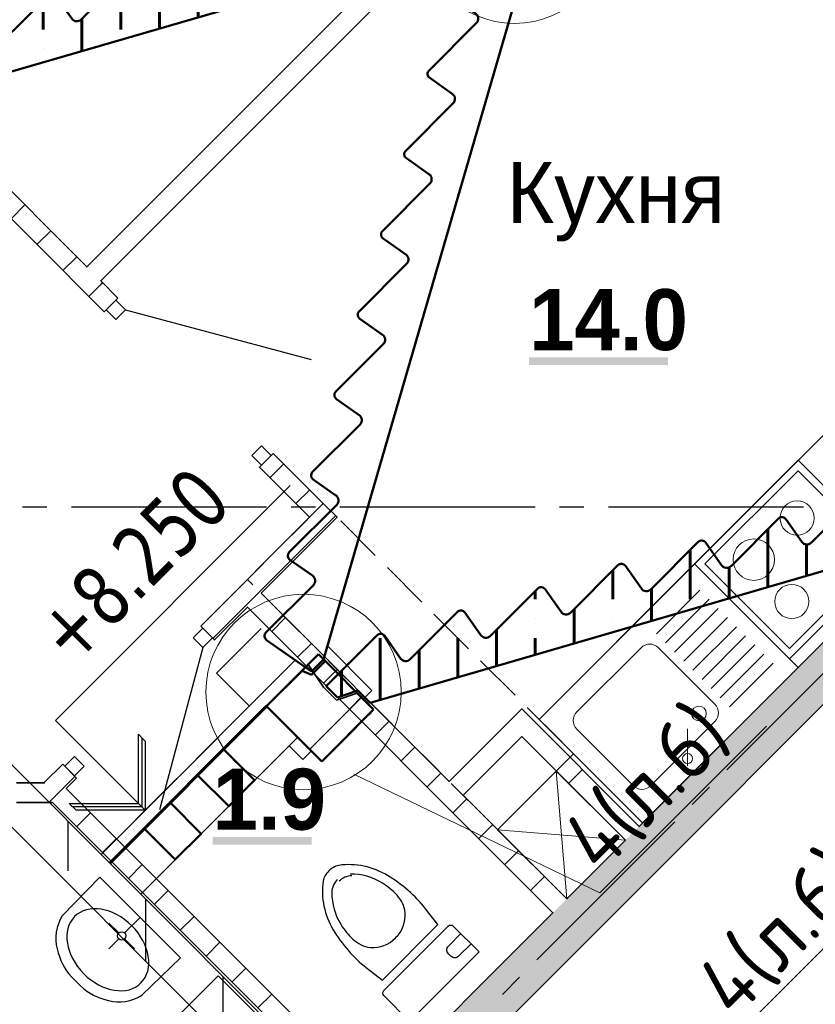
# Model space of a CAD drawing. Header units: millimetres. Extents: x 259029 to 2494469, y -731578 to -57567.
# Tile 171 of 207: x 470651 to 473910, y -596584 to -592552. Entities that reach past the tile are written whole.
import ezdxf
from ezdxf import colors
from ezdxf.entities.mleader import LeaderData, LeaderLine
from ezdxf.math import Vec2, Vec3

# ---------------------------------------------------------------- set-up
doc = ezdxf.new("R2010")
doc.units = ezdxf.units.MM
doc.linetypes.add('______2', pattern=[270, 200, -70])
for name, color, linetype in [('PDF _Геометрия', 7, 'Continuous'), ('PDF _Сплошная заливка', 7, 'Continuous'), ('PDF _Текст', 7, 'Continuous')]:
    doc.layers.add(name, color=color, linetype=linetype)
for name, color, linetype, lineweight in [('RAZMER', 100, 'Continuous', 15), ('Standard', 7, 'Continuous', 25), ('Выноски', 20, 'Continuous', 20), ('ПЛИТА', 152, 'Continuous', 35), ('РАЗРЕЗЫ', 10, 'Continuous', 60), ('Символы 0.20', 1, 'Continuous', 20), ('Стена', 7, 'Continuous', 50), ('Стена_ бетон несущ.', 253, 'Continuous', 70)]:
    doc.layers.add(name, color=color, linetype=linetype, lineweight=lineweight)
doc.styles.add('PDF Century Gothic', font='GOTHIC.TTF')
doc.styles.add('PDF Century Gothic Bold', font='GOTHICB.TTF')
doc.styles.add('TAHOMA', font='tahoma.ttf')
doc.styles.add('ГОСТ', font='GOST_Common.ttf')

# ---------------------------------------------------------------- blocks, each defined once
blk = doc.blocks.new('лм165')
at = {"layer": 'Standard', "color": 1, "linetype": 'Continuous', "lineweight": 50, "transparency": 33554687}
for p, q in [((840013.8, -343687.8), (840254.9, -343820.4)), ((840356.2, -343687.8), (840597.2, -343820.4)), ((840698.6, -343687.8), (840939.6, -343820.4)), ((841041, -343687.8), (841282, -343820.4)), ((841383.3, -343687.8), (841624.4, -343820.4)), ((841725.7, -343687.8), (841966.8, -343820.4)), ((842068.1, -343687.8), (842309.2, -343820.4)), ((842410.5, -343687.8), (842651.5, -343820.4)), ((842752.9, -343687.8), (843011.9, -343830.3)), ((839912.8, -343911.3), (839985.2, -343699.1)), ((840290.8, -343806), (840327.5, -343699.3)), ((840633.1, -343806), (840669.9, -343699.3)), ((840975.5, -343806), (841012.2, -343699.3)), ((841317.9, -343806), (841354.6, -343699.3)), ((841660.3, -343806), (841697, -343699.3)), ((842002.7, -343806), (842039.4, -343699.3)), ((842345, -343806), (842381.8, -343699.3)), ((842687.4, -343806), (842724.1, -343699.3)), ((843011.9, -343830.3), (842980.5, -343887)), ((843011.9, -343830.3), (843011.9, -343830.3)), ((842891.6, -343883.4), (842857.1, -343945.7)), ((842980.5, -343887), (842891.6, -343883.4)), ((839974.1, -343945), (839912.8, -343911.3)), ((839974.1, -343945), (842857.1, -343945.7))]:
    blk.add_line(p, q, dxfattribs=at)
for centre, radius, start, end in [((840004.2, -343705.3), 20, 61.1892, 161.8669), ((840346.6, -343705.3), 20, 61.1892, 162.4991), ((840688.9, -343705.3), 20, 61.1892, 162.4991), ((841031.3, -343705.3), 20, 61.1892, 162.4991), ((841373.7, -343705.3), 20, 61.1892, 162.4991), ((841716.1, -343705.3), 20, 61.1892, 162.4991), ((842058.5, -343705.3), 20, 61.1892, 162.4991), ((842400.8, -343705.3), 20, 61.1892, 162.4991), ((842743.2, -343705.3), 20, 61.1892, 162.4991), ((840266.9, -343798.5), 25, 241.1892, 342.4991), ((840609.3, -343798.5), 25, 241.1892, 342.4991), ((840951.7, -343798.5), 25, 241.1892, 342.4991), ((841294.1, -343798.5), 25, 241.1892, 342.4991), ((841636.4, -343798.5), 25, 241.1892, 342.4991), ((841978.8, -343798.5), 25, 241.1892, 342.4991), ((842321.2, -343798.5), 25, 241.1892, 342.4991), ((842663.6, -343798.5), 25, 241.1892, 342.4991)]:
    blk.add_arc(centre, radius, start, end, dxfattribs=at)
blk = doc.blocks.new('отвестия')
at = {"layer": 'RAZMER', "color": 2, "lineweight": 30}
for points in [[(823687.4, -357614.9), (823687.4, -357424.9), (823946.4, -357424.9)], [(824087.4, -357666.9), (824087.4, -357924.9), (824037.4, -357924.9)], [(823737.4, -357924.9), (823687.4, -357924.9), (823687.4, -357844.9)]]:
    blk.add_lwpolyline(points, dxfattribs=at)
at = {"layer": 'RAZMER', "color": 2, "lineweight": 50}
for points in [[(823028.2, -357664.9), (823178.2, -357664.9), (823178.2, -357844.9), (823028.2, -357844.9), (823028.2, -357664.9)], [(823337.4, -357664.9), (823487.4, -357664.9), (823487.4, -357844.9), (823337.4, -357844.9), (823337.4, -357664.9)]]:
    blk.add_lwpolyline(points, dxfattribs=at)
blk = doc.blocks.new('11111')
at = {"layer": 'RAZMER', "color": 0}
blk.add_line((359876.7, -196583.4), (360176.7, -196583.4), dxfattribs=at)
blk.add_line((359876.7, -196583.4), (360176.7, -196583.4), dxfattribs=at)
at = {"layer": 'Standard', "color": 7, "linetype": 'Continuous', "lineweight": 35}
for p, q in [((360176.7, -196333.4), (359876.7, -196333.4)), ((359876.7, -196333.4), (359876.7, -196533.4)), ((360176.7, -196558.4), (360176.7, -196333.4)), ((359876.7, -196533.4), (359876.7, -196543)), ((360176.7, -196653.4), (360176.7, -196558.4))]:
    blk.add_line(p, q, dxfattribs=at)
at = {"layer": 'Standard', "color": 7, "linetype": 'Continuous', "lineweight": 50}
for p, q in [((359876.7, -196333.4), (360081.7, -196333.4)), ((359876.7, -196653.4), (359876.7, -196333.4)), ((360176.7, -196333.4), (359966.7, -196333.4)), ((360081.7, -196333.4), (360096.7, -196372.9)), ((360176.7, -196653.4), (360176.7, -196333.4)), ((360096.7, -196372.9), (360176.7, -196372.9)), ((359876.7, -196653.4), (360176.7, -196653.4)), ((360176.7, -196653.4), (359876.7, -196653.4)), ((359876.7, -196653.4), (360176.7, -196653.4))]:
    blk.add_line(p, q, dxfattribs=at)
at = {"layer": 'Standard', "color": 7, "linetype": '______2', "lineweight": 35}
for p, q in [((360096.7, -196443.4), (360116.7, -196333.4)), ((360096.7, -196518.4), (360096.7, -196443.4)), ((360176.7, -196558.4), (360096.7, -196518.4)), ((359876.7, -196543), (359876.7, -196653.4)), ((360176.7, -196653.4), (360176.7, -196573))]:
    blk.add_line(p, q, dxfattribs=at)
at = {"layer": 'Standard', "color": 7, "linetype": '______2', "lineweight": 50}
blk.add_line((359876.7, -196653.4), (360176.7, -196653.4), dxfattribs=at)
blk = doc.blocks.new('_None')
blk = doc.blocks.new('ааапп')
h = blk.add_hatch()
h.set_pattern_fill('ANSI35', color=256, scale=50)
h.set_pattern_definition([(45, (58143.9, -285875.4), (-224.5064, 224.5064), []), (45, (58368.4, -285875.4), (-224.5064, 224.5064), [396.875, -79.375, 0, -79.375])])
edge = h.paths.add_edge_path()
edge.add_line((613675.4, -577918.5), (611149, -576529.7))
edge.add_line((611149, -576529.7), (611148.8, -576458.5))
edge.add_line((611148.8, -576458.5), (611069.1, -576418.8))
edge.add_line((611069.1, -576418.8), (611069, -576354))
edge.add_line((611069, -576354), (611364.6, -576354))
edge.add_arc((611364.6, -576374), 20, -11.3099, 90, ccw=False)
edge.add_line((611384.2, -576377.9), (611365, -576489.1))
edge.add_arc((611389.5, -576494), 25, 168.6901, 270)
edge.add_line((611389.5, -576519), (611664.6, -576519))
edge.add_arc((611664.6, -576539), 20, -11.3099, 90, ccw=False)
edge.add_line((611684.2, -576542.9), (611665, -576654.1))
edge.add_arc((611689.5, -576659), 25, 168.6901, 270)
edge.add_line((611689.5, -576684), (611964.6, -576684))
edge.add_arc((611964.6, -576704), 20, -11.3099, 90, ccw=False)
edge.add_line((611984.2, -576707.9), (611965, -576819.1))
edge.add_arc((611989.5, -576824), 25, 168.6901, 270)
edge.add_line((611989.5, -576849), (612264.6, -576849))
edge.add_arc((612264.6, -576869), 20, -11.3099, 90, ccw=False)
edge.add_line((612284.2, -576872.9), (612265, -576984.1))
edge.add_arc((612289.5, -576989), 25, 168.6901, 270)
edge.add_line((612289.5, -577014), (612564.6, -577014))
edge.add_arc((612564.6, -577034), 20, -11.3099, 90, ccw=False)
edge.add_line((612584.2, -577037.9), (612565, -577149.1))
edge.add_arc((612589.5, -577154), 25, 168.6901, 270)
edge.add_line((612589.5, -577179), (612864.6, -577179))
edge.add_arc((612864.6, -577199), 20, -11.3099, 90, ccw=False)
edge.add_line((612884.2, -577202.9), (612865, -577314.1))
edge.add_arc((612889.5, -577319), 25, 168.6901, 270)
edge.add_line((612889.5, -577344), (613164.6, -577344))
edge.add_arc((613164.6, -577364), 20, -11.3099, 90, ccw=False)
edge.add_line((613184.2, -577367.9), (613165, -577479.1))
edge.add_arc((613189.5, -577484), 25, 168.6901, 270)
edge.add_line((613189.5, -577509), (613464.6, -577509))
edge.add_arc((613464.6, -577529), 20, -11.3099, 90, ccw=False)
edge.add_line((613484.2, -577532.9), (613465, -577644.1))
edge.add_arc((613489.5, -577649), 25, 168.6901, 270)
edge.add_line((613489.5, -577674), (613764.6, -577674))
edge.add_arc((613764.6, -577694), 20, -10.6777, 90, ccw=False)
edge.add_line((613784.2, -577697.7), (613745.4, -577918.5))
edge.add_line((613745.4, -577918.5), (613675.4, -577918.5))
h = blk.add_hatch()
h.set_pattern_fill('ANSI35', color=256, scale=50)
h.set_pattern_definition([(45, (58143.9, -289175.4), (-224.5064, 224.5064), []), (45, (58368.4, -289175.4), (-224.5064, 224.5064), [396.875, -79.375, 0, -79.375])])
edge = h.paths.add_edge_path()
edge.add_line((613675.4, -581218.5), (611149, -579829.7))
edge.add_line((611149, -579829.7), (611148.8, -579758.5))
edge.add_line((611148.8, -579758.5), (611069.1, -579718.8))
edge.add_line((611069.1, -579718.8), (611069, -579654))
edge.add_line((611069, -579654), (611364.6, -579654))
edge.add_arc((611364.6, -579674), 20, -11.3099, 90, ccw=False)
edge.add_line((611384.2, -579677.9), (611365, -579789.1))
edge.add_arc((611389.5, -579794), 25, 168.6901, 270)
edge.add_line((611389.5, -579819), (611664.6, -579819))
edge.add_arc((611664.6, -579839), 20, -11.3099, 90, ccw=False)
edge.add_line((611684.2, -579842.9), (611665, -579954.1))
edge.add_arc((611689.5, -579959), 25, 168.6901, 270)
edge.add_line((611689.5, -579984), (611964.6, -579984))
edge.add_arc((611964.6, -580004), 20, -11.3099, 90, ccw=False)
edge.add_line((611984.2, -580007.9), (611965, -580119.1))
edge.add_arc((611989.5, -580124), 25, 168.6901, 270)
edge.add_line((611989.5, -580149), (612264.6, -580149))
edge.add_arc((612264.6, -580169), 20, -11.3099, 90, ccw=False)
edge.add_line((612284.2, -580172.9), (612265, -580284.1))
edge.add_arc((612289.5, -580289), 25, 168.6901, 270)
edge.add_line((612289.5, -580314), (612564.6, -580314))
edge.add_arc((612564.6, -580334), 20, -11.3099, 90, ccw=False)
edge.add_line((612584.2, -580337.9), (612565, -580449.1))
edge.add_arc((612589.5, -580454), 25, 168.6901, 270)
edge.add_line((612589.5, -580479), (612864.6, -580479))
edge.add_arc((612864.6, -580499), 20, -11.3099, 90, ccw=False)
edge.add_line((612884.2, -580502.9), (612865, -580614.1))
edge.add_arc((612889.5, -580619), 25, 168.6901, 270)
edge.add_line((612889.5, -580644), (613164.6, -580644))
edge.add_arc((613164.6, -580664), 20, -11.3099, 90, ccw=False)
edge.add_line((613184.2, -580667.9), (613165, -580779.1))
edge.add_arc((613189.5, -580784), 25, 168.6901, 270)
edge.add_line((613189.5, -580809), (613464.6, -580809))
edge.add_arc((613464.6, -580829), 20, -11.3099, 90, ccw=False)
edge.add_line((613484.2, -580832.9), (613465, -580944.1))
edge.add_arc((613489.5, -580949), 25, 168.6901, 270)
edge.add_line((613489.5, -580974), (613764.6, -580974))
edge.add_arc((613764.6, -580994), 20, -10.6777, 90, ccw=False)
edge.add_line((613784.2, -580997.7), (613745.4, -581218.5))
edge.add_line((613745.4, -581218.5), (613675.4, -581218.5))
at = {"layer": 'Стена_ бетон несущ.', "linetype": 'Continuous', "lineweight": 25}
h = blk.add_hatch(dxfattribs=at)
h.set_pattern_fill('ANSI35', scale=100, style=0)
h.set_pattern_definition([(45, (-212898.2, -221874), (-449.0128, 449.0128), []), (45, (-212449.2, -221874), (-449.0128, 449.0128), [793.75, -158.75, 0, -158.75])])
h.paths.add_polyline_path([(609930, -581239), (609930, -578119), (609750, -578119), (609750, -581239)])
at = {"color": 0}
blk.add_line((610839.1, -579539), (609930, -579539), dxfattribs=at)
at = {"layer": 'Standard', "color": 7, "linetype": 'Continuous', "lineweight": 25}
for p, q in [((609930, -587909), (609930, -575491)), ((609930, -581419), (609930, -577939)), ((609750, -581239), (609750, -578119)), ((610185.8, -579489), (610185.8, -578969)), ((610185.8, -578969), (611545.8, -578969)), ((609985.8, -579289), (609985.8, -579249)), ((609985.8, -579249), (610185.8, -579449)), ((610185.8, -579449), (610385.8, -579249)), ((610385.8, -579249), (610385.8, -579269)), ((610185.8, -579469), (609985.8, -579269)), ((610185.8, -579489), (609985.8, -579289)), ((610385.8, -579269), (610185.8, -579469)), ((610385.8, -579289), (610185.8, -579489)), ((610385.8, -579269), (610385.8, -579289)), ((610131.9, -579489), (610611.9, -579489)), ((610131.9, -579489), (610611.9, -579489))]:
    blk.add_line(p, q, dxfattribs=at)
at = {"layer": 'ПЛИТА', "color": 0}
blk.add_line((611034.1, -579539), (609930, -579539), dxfattribs=at)
at = {"layer": 'ПЛИТА', "color": 0, "lineweight": 30}
blk.add_line((609930, -579719), (610839.1, -579719), dxfattribs=at)
at = {"layer": 'Символы 0.20'}
for centre in [(613816.6, -577997.2), (610986.9, -579605.1)]:
    blk.add_circle(centre, 400, dxfattribs=at)
at = {"layer": 'Стена', "color": 7, "linetype": 'Continuous', "lineweight": 25}
for p in [(611030, -579489), (611055.2, -579489), (611030, -579489), (611055.2, -579489)]:
    blk.add_line(p, (609930, -579489), dxfattribs=at)
at = {"layer": 'RAZMER', "color": 0, "xscale": -1, "rotation": 331.1892061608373}
for p in [(1515427.7, -681347.6), (1515427.7, -684647.6)]:
    blk.add_blockref('лм165', p, dxfattribs=at)
at = {"layer": 'RAZMER', "color": 0, "rotation": 28.81079383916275}
blk.add_blockref('лм165', (-290613.1, -682997.6), dxfattribs=at)
at = {"layer": 'RAZMER', "color": 0}
blk.add_blockref('отвестия', (-212898.2, -221874), dxfattribs=at)
blk.add_blockref('отвестия', (-212898.2, -221874), dxfattribs=at)
at = {"layer": 'RAZMER'}
blk.add_blockref('11111', (250962.4, -383205.6), dxfattribs=at)
at = {"layer": 'Standard', "color": 7, "linetype": 'Continuous', "lineweight": 25, "insert": (610385.8, -578869), "char_height": 250, "width": 1028.162, "attachment_point": 7, "style": 'TAHOMA'}
blk.add_mtext('\\W0.86;+8.250', dxfattribs=at)
at = {"layer": 'Символы 0.20'}
ml = blk.add_multileader_mtext('Standard', dxfattribs=at)
ml.set_content('4(л.6)', color=256, style='ГОСТ')
ml.set_leader_properties(color=256, linetype='ByLayer', lineweight=-1)
ml.set_arrow_properties(name='NONE')
ml.build(insert=Vec2(0, 0))
ml.multileader.update_dxf_attribs({"text_left_attachment_type": 6, "text_right_attachment_type": 6, "dogleg_length": 0.25, "arrow_head_size": 200, "scale": 100})
ctx = ml.context
ctx.base_point, ctx.scale, ctx.char_height, ctx.arrow_head_size, ctx.landing_gap_size, ctx.plane_origin = Vec3(611257.3, -575385.8), 100, 250, 200, 25, Vec3(612471.5, -577538.5)
ctx.left_attachment, ctx.right_attachment = 6, 6
notes = []
notes.append((ctx, [(0, (1, 1, 0), (611232.3, -575385.8), (1, 0), 25, [(0, [(611050.1, -576038.2)], 0, [])])]))
ctx.mtext.insert, ctx.mtext.width, ctx.mtext.defined_height, ctx.mtext.flow_direction = Vec3(611282.3, -575085.8), 1018.139, 759.8, 5
ml = blk.add_multileader_mtext('Standard', dxfattribs=at)
ml.set_content('ПЛ1', color=256, style='ГОСТ')
ml.set_leader_properties(color=256, linetype='ByLayer', lineweight=-1)
ml.set_arrow_properties(name='NONE')
ml.build(insert=Vec2(0, 0))
ml.multileader.update_dxf_attribs({"text_left_attachment_type": 6, "text_right_attachment_type": 6, "dogleg_length": 0.25, "arrow_head_size": 200, "scale": 100})
ctx = ml.context
ctx.base_point, ctx.scale, ctx.char_height, ctx.arrow_head_size, ctx.landing_gap_size, ctx.plane_origin = Vec3(609154.3, -578975.4), 100, 250, 200, 25, Vec3(608651.6, -579715.1)
ctx.left_attachment, ctx.right_attachment = 6, 6
notes.append((ctx, [(1, (1, 1, 0), (609704.3, -578975.4), (-1, 0), 25, [(1, [(610083.9, -579640.6), (610083.9, -579640.6)], 0, [])])]))
ctx.mtext.insert, ctx.mtext.defined_height, ctx.mtext.flow_direction = Vec3(609179.3, -578675.4), 1301.5, 5
ml = blk.add_multileader_mtext('Standard', dxfattribs=at)
ml.set_content('ЛМ', color=256, style='ГОСТ')
ml.set_leader_properties(color=256, linetype='ByLayer', lineweight=-1)
ml.set_arrow_properties(name='NONE')
ml.build(insert=Vec2(0, 0))
ml.multileader.update_dxf_attribs({"text_left_attachment_type": 6, "text_right_attachment_type": 6, "dogleg_length": 0.25, "arrow_head_size": 200, "scale": 100})
ctx = ml.context
ctx.base_point, ctx.scale, ctx.char_height, ctx.arrow_head_size, ctx.landing_gap_size, ctx.plane_origin = Vec3(612707.9, -579531.8), 100, 250, 200, 25, Vec3(611845.3, -579512.5)
ctx.left_attachment, ctx.right_attachment = 6, 6
notes.append((ctx, [(0, (1, 1, 0), (612682.9, -579531.8), (1, 0), 25, [(2, [(612460.1, -578799.4), (612460.1, -578799.4), (611984.2, -580007.9)], 0, [])])]))
ctx.mtext.insert, ctx.mtext.defined_height, ctx.mtext.flow_direction = Vec3(612732.9, -579231.8), 1301.5, 5
ml = blk.add_multileader_mtext('Standard', dxfattribs=at)
ml.set_content('Б2', color=256, style='ГОСТ')
ml.set_leader_properties(color=256, linetype='ByLayer', lineweight=-1)
ml.set_arrow_properties(name='NONE')
ml.build(insert=Vec2(0, 0))
ml.multileader.update_dxf_attribs({"text_left_attachment_type": 6, "text_right_attachment_type": 6, "dogleg_length": 0.25, "arrow_head_size": 200, "scale": 100})
ctx = ml.context
ctx.base_point, ctx.scale, ctx.char_height, ctx.arrow_head_size, ctx.landing_gap_size, ctx.plane_origin = Vec3(611239.1, -580321.3), 100, 250, 200, 25, Vec3(610446.3, -580549.8)
ctx.left_attachment, ctx.right_attachment = 6, 6
notes.append((ctx, [(0, (1, 1, 0), (611214.1, -580321.3), (1, 0), 25, [(1, [(611061.1, -579836.7), (611061.1, -579836.7)], 0, [])])]))
ctx.mtext.insert, ctx.mtext.defined_height, ctx.mtext.flow_direction = Vec3(611264.1, -580021.3), 1301.5, 5
ml = blk.add_multileader_mtext('Standard', dxfattribs=at)
ml.set_content('4(л.6)', color=256, style='ГОСТ')
ml.set_leader_properties(color=256, linetype='ByLayer', lineweight=-1)
ml.set_arrow_properties(name='NONE')
ml.build(insert=Vec2(0, 0))
ml.multileader.update_dxf_attribs({"text_left_attachment_type": 6, "text_right_attachment_type": 6, "dogleg_length": 0.25, "arrow_head_size": 200, "scale": 100})
ctx = ml.context
ctx.base_point, ctx.scale, ctx.char_height, ctx.arrow_head_size, ctx.landing_gap_size, ctx.plane_origin = Vec3(611288.7, -581045.3), 100, 250, 200, 25, Vec3(612502.8, -580716.7)
ctx.left_attachment, ctx.right_attachment = 6, 6
notes.append((ctx, [(0, (1, 1, 0), (611263.7, -581045.3), (1, 0), 25, [(0, [(610895.2, -579988.3)], 0, [])])]))
ctx.mtext.insert, ctx.mtext.flow_direction = Vec3(611313.7, -580745.3), 5
ml = blk.add_multileader_mtext('Standard', dxfattribs=at)
ml.set_content('4(л.6)', color=256, style='ГОСТ')
ml.set_leader_properties(color=256, linetype='ByLayer', lineweight=-1)
ml.set_arrow_properties(name='NONE')
ml.build(insert=Vec2(0, 0))
ml.multileader.update_dxf_attribs({"text_left_attachment_type": 6, "text_right_attachment_type": 6, "dogleg_length": 0.25, "arrow_head_size": 200, "scale": 100})
ctx = ml.context
ctx.base_point, ctx.scale, ctx.char_height, ctx.arrow_head_size, ctx.landing_gap_size, ctx.plane_origin = Vec3(611257.3, -581853.8), 100, 250, 200, 25, Vec3(612471.5, -584006.4)
ctx.left_attachment, ctx.right_attachment = 6, 6
notes.append((ctx, [(0, (1, 1, 0), (611232.3, -581853.8), (1, 0), 25, [(0, [(611050.1, -582506.1)], 0, [])])]))
ctx.mtext.insert, ctx.mtext.width, ctx.mtext.defined_height, ctx.mtext.flow_direction = Vec3(611282.3, -581553.8), 1018.139, 759.8, 5
for ctx, leaders in notes:
    for number, flags, end, landing, length, lines in leaders:
        leader = LeaderData()
        leader.index, (leader.has_last_leader_line, leader.has_dogleg_vector, leader.attachment_direction) = number, flags
        leader.last_leader_point, leader.dogleg_vector, leader.dogleg_length = Vec3(end), Vec3(landing), length
        for number, points, colour, breaks in lines:
            line = LeaderLine()
            line.index, line.vertices, line.color, line.breaks = number, Vec3.list(points), colors.encode_raw_color(colour), breaks
            leader.lines.append(line)
        ctx.leaders.append(leader)

msp = doc.modelspace()

# ---------------------------------------------------------------- linework, layer by layer
at = {"layer": 'PDF _Геометрия', "lineweight": 35}
for points in [[(470431.2, -593182.6), (470487.8, -593126.1), (470926.2, -593564.5), (473343.1, -591147.6), (473815.7, -591147.6), (475065.7, -591147.6)], [(471053.5, -593691.8), (470982.8, -593621), (473376.2, -591227.6), (473815.7, -591227.6), (473815.7, -591347.6), (475172.2, -591347.6)], [(476434.5, -592609.9), (473188.9, -595855.5), (472707.9, -595374.5), (472651.4, -595431.1), (472410.9, -595671.5), (471640.2, -594900.7)], [(471053.5, -593691.8), (470996.9, -593748.3), (470431.2, -593182.6)], [(470615.7, -593367), (470672.2, -593310.4)], [(470721.7, -593473.1), (470778.3, -593416.5)], [(470827.8, -593579.1), (470884.4, -593522.6)], [(471456.5, -597842.4), (475791.1, -593507.9)], [(470933.9, -593685.2), (470985.7, -593633.4), (470990.4, -593628.6)], [(471838.2, -594589.6), (471633.3, -594384.7), (471689.9, -594328.1)], [(471640.2, -594900.7), (471951.3, -594589.6), (471894.8, -594533), (471689.9, -594328.1)], [(471676.3, -594427.7), (471732.9, -594371.1)], [(471782.4, -594533.7), (471839, -594477.2)], [(471838.2, -594589.6), (471392.7, -595035.1)], [(471443, -595085.3), (471945, -594583.2)], [(470841.2, -595699.8), (472092.9, -596951.5), (472835.4, -596209), (471583.6, -594957.3), (471449.3, -595091.7), (471392.7, -595035.1)], [(471683.4, -595057), (471740, -595000.4)], [(471789.5, -595163.1), (471846, -595106.5)], [(471895.5, -595269.1), (471952.1, -595212.6)], [(472001.6, -595375.2), (472058.2, -595318.6)], [(472107.7, -595481.3), (472164.2, -595424.7)], [(472213.7, -595587.3), (472270.3, -595530.8)], [(470827, -595600.8), (470751.7, -595676.1), (470752.3, -595677.5), (470638.2, -595677.5)], [(470827, -595600.8), (470883.6, -595657.3)], [(472899.6, -595679.2), (472956.2, -595622.7)], [(470770.8, -595757.5), (470781.1, -595747.1), (470877.3, -595651)], [(470841.2, -595699.8), (470883.6, -595657.3)], [(472319.8, -595693.4), (472376.4, -595636.8)], [(472425.9, -595799.5), (472482.4, -595742.9)], [(470638.2, -595757.5), (470785.8, -595757.5)], [(470785.8, -595757.5), (472036.3, -597008.1), (470813.1, -598231.4)], [(470884.4, -595856), (470940.9, -595799.5)], [(472531.9, -595905.5), (472588.5, -595849)], [(470990.4, -595962.1), (471047, -595905.5)], [(472638, -596011.6), (472694.6, -595955)], [(471096.5, -596068.2), (471153.1, -596011.6)], [(472744.1, -596117.7), (472800.6, -596061.1)], [(471202.6, -596174.2), (471259.1, -596117.7)], [(471308.6, -596280.3), (471365.2, -596223.7)], [(471414.7, -596386.4), (471471.3, -596329.8)], [(471520.8, -596492.4), (471577.3, -596435.9)], [(471626.8, -596598.5), (471683.4, -596541.9)]]:
    msp.add_lwpolyline(points, dxfattribs=at)
at = {"layer": 'PDF _Геометрия', "lineweight": 13}
for points in [[(472778.8, -595417), (476010.3, -592185.6)], [(473804.1, -595169.6), (474228.4, -594745.3), (473839.5, -594356.4), (473415.2, -594780.6)], [(473804.1, -595169.6), (473415.2, -594780.6)], [(473259.2, -595066.5), (473437.7, -594888)], [(473296.7, -595104), (473475.2, -594925.4)], [(473334.1, -595141.4), (473512.6, -594962.9)], [(473371.5, -595178.8), (473550.1, -595000.3)], [(473409, -595216.3), (473587.5, -595037.8)], [(473446.4, -595253.7), (473624.9, -595075.2)], [(473483.8, -595291.2), (473662.4, -595112.6)], [(473521.3, -595328.6), (473699.8, -595150.1)], [(473558.7, -595366), (473737.2, -595187.5)], [(473387.1, -595607.2), (473387.1, -595455.8)]]:
    msp.add_lwpolyline(points, dxfattribs=at)
for points in [[(471084.6, -593739.8), (471045, -593700.2), (471005.4, -593739.8), (471045, -593779.4)], [(471681.4, -594336.6), (471641.8, -594297), (471602.2, -594336.6), (471641.8, -594376.2)], [(474186, -594745.3), (473839.5, -594398.8), (473457.7, -594780.6), (473804.1, -595127.1)], [(473839.5, -595204.9), (473203.1, -595841.3), (472778.8, -595417), (473415.2, -594780.6)], [(471401.2, -595122.8), (471440.8, -595083.2), (471401.2, -595043.6), (471361.6, -595083.2)], [(470875.1, -595648.9), (470914.7, -595609.3), (470875.1, -595569.7), (470835.5, -595609.3)]]:
    msp.add_lwpolyline(points, close=True, dxfattribs=at)
at = {"layer": 'PDF _Геометрия', "lineweight": 25}
for points in [[(471084.6, -593739.8), (471845.7, -593943.8)], [(471765.4, -594662.4), (471894.8, -594533), (471916.7, -594554.9)], [(470662.7, -594547.5), (470762.7, -594547.5)], [(470862.7, -594547.5), (471662.7, -594547.5)], [(471762.7, -594547.5), (471862.7, -594547.5)], [(471962.7, -594547.5), (472762.7, -594547.5)], [(472862.7, -594547.5), (472962.7, -594547.5)], [(473062.7, -594547.5), (473862.7, -594547.5)], [(471966.2, -594604.4), (472107.7, -594745.9)], [(471605.6, -594866.1), (471583.7, -594844.1), (471715.9, -594711.9)], [(472157.2, -594795.4), (472298.6, -594936.8)], [(471655.1, -594915.6), (471796.5, -595057)], [(472348.1, -594986.3), (472489.5, -595127.7)], [(473547.4, -595624.3), (474113.1, -595058.6)], [(471401.2, -595122.8), (471223.1, -595787.3)], [(471846, -595106.5), (471987.5, -595247.9)], [(472539, -595177.2), (472680.4, -595318.6)], [(472037, -595297.4), (472178.4, -595438.8)], [(472729.9, -595368.1), (472871.3, -595509.5)], [(472227.9, -595488.3), (472369.3, -595629.8)], [(472790.7, -595687.7), (472920.1, -595558.3)], [(472418.8, -595679.2), (472560.2, -595820.7)], [(473406, -595765.7), (473476.7, -595695)], [(472609, -595869.4), (472741.2, -595737.2)], [(472769.6, -596402.1), (473335.3, -595836.4)], [(470825.6, -596220.9), (470979.1, -596062.6), (471309.9, -596393.3)], [(471080.8, -596291.6), (471144.5, -596228)], [(471056.5, -596291.6), (471016.4, -596251.5)], [(471056.5, -596315.9), (471016.4, -596356)], [(471080.9, -596315.9), (471120.9, -596356)], [(471309.9, -596393.3), (471151.5, -596546.9)], [(470262, -597668.9), (471464.1, -596466.8)], [(471464.1, -596466.8), (471994.4, -596997.1), (470792.3, -598199.2), (470262, -597668.9)], [(472628.2, -596543.5), (472698.9, -596472.8)]]:
    msp.add_lwpolyline(points, dxfattribs=at)
at = {"layer": 'PDF _Геометрия', "lineweight": 13}
msp.add_lwpolyline([(473196.6, -595123.6), (472933.5, -595386.7, 0.414208), (472933.5, -595457.4), (473165, -595689, 0.414208), (473235.7, -595689), (473498.9, -595425.9, 0.414208), (473498.9, -595355.2), (473267.3, -595123.6, 0.414208)], format="xyb", close=True, dxfattribs=at)
at = {"layer": 'PDF _Геометрия', "lineweight": 35}
msp.add_lwpolyline([(472891.9, -596152.5), (472467.5, -595728), (472707.9, -595487.6), (473132.3, -595912.1)], close=True, dxfattribs=at)
at = {"layer": 'PDF _Геометрия', "lineweight": 18}
msp.add_lwpolyline([(472609, -595869.4), (472891.8, -596152.3), (473132.2, -595911.8), (472849.4, -595629)], close=True, dxfattribs=at)
for points in [[(472891.8, -596152.3), (472849.4, -595629)], [(473132.2, -595911.8), (472609, -595869.4)]]:
    msp.add_lwpolyline(points, dxfattribs=at)
at = {"layer": 'PDF _Геометрия', "lineweight": 25}
for points in [[(472136.8, -596485.3), (472364.4, -596257.6), (472314, -596192.7, 0.088974), (472157.5, -596056, 0.170893), (471958.2, -596014.8, 0.138761), (471916.9, -596037.8, 0.138768), (471893.9, -596079.1, 0.170891), (471935.1, -596278.4, 0.088975), (472071.8, -596434.9)], [(472142.5, -596527.6), (472406.7, -596263.4, -0.414225), (472427.4, -596263.4), (472533.2, -596369.3), (472248.4, -596654.1), (472142.5, -596548.3, -0.414225)]]:
    msp.add_lwpolyline(points, format="xyb", close=True, dxfattribs=at)
for points in [[(472191.1, -596310.9, 0.228913), (472230.1, -596208.7, 0.158591), (472196.7, -596137.1, 0.068002), (472136.9, -596088.3, 0.147831), (472004.6, -596050.7)], [(471952, -596072.9, 0.195331), (471929.8, -596125.5, 0.147466), (471967.4, -596257.8, 0.067999), (472016.4, -596317.5, 0.15859), (472087.8, -596351, 0.228913), (472190, -596312)], [(472499.9, -596335.9), (472448.9, -596387, -0.414224), (472417.8, -596387), (472407.5, -596376.6, -0.414224), (472407.5, -596345.5), (472458.5, -596294.5)], [(470804.7, -596357.1, 0.139091), (470863.6, -596471.8), (470900.6, -596508.8, 0.13909), (471015.4, -596567.7)]]:
    msp.add_lwpolyline(points, format="xyb", dxfattribs=at)
at = {"layer": 'PDF _Геометрия', "lineweight": 13}
for centre, radius in [((473835.8, -594593), 70.1), ((473658.3, -594763.1), 84.8), ((473814.1, -594934.6), 70.1), ((473433.8, -595393.1), 30.1), ((473387.1, -595577.8), 20.7)]:
    msp.add_circle(centre, radius, dxfattribs=at)
at = {"layer": 'PDF _Геометрия', "lineweight": 25}
msp.add_circle((471068.7, -596303.8), 17.2, dxfattribs=at)
msp.add_arc((472012.7, -596133.6), 75.8, 90.7906, 135.0006, dxfattribs=at)
for points in [[(471110.2, -596262.2), (471035.2, -596187.2), (470930.3, -596170.3), (470876, -596224.6)], [(470825.6, -596220.9), (470799, -596263.1), (470791.4, -596313), (470804.7, -596357.1)], [(470876, -596224.6), (470821.7, -596278.9), (470838.6, -596383.8), (470913.6, -596458.8)], [(471147.8, -596496.4), (471202.1, -596442.1), (471185.3, -596337.3), (471110.2, -596262.2)], [(470913.6, -596458.8), (470988.7, -596533.9), (471093.5, -596550.7), (471147.8, -596496.4)], [(471015.4, -596567.7), (471059.5, -596581.1), (471109.3, -596573.4), (471151.5, -596546.9)]]:
    msp.add_open_spline(points, degree=3, dxfattribs=at)
at = {"layer": 'PDF _Сплошная заливка', "color": 7, "lineweight": 35, "true_color": 0xf1f1f1, "transparency": 33554559}
for points in [[(477862.9, -591181.5), (470678.7, -598365.7), (477990.2, -591308.7), (470806, -598492.9)], [(480854, -594172.6), (473669.8, -601356.8), (480981.3, -594299.8), (473797.1, -601484)]]:
    msp.add_solid(points, dxfattribs=at)
at = {"layer": 'PDF _Сплошная заливка', "lineweight": 25, "transparency": 33554559}
for points in [[(472737.9, -593966.4), (473306.4, -593966.4), (472737.9, -593935), (473306.4, -593935)], [(471441.3, -595929.8), (471847.4, -595929.8), (471441.3, -595898.4), (471847.4, -595898.4)]]:
    msp.add_solid(points, dxfattribs=at)

# ---------------------------------------------------------------- texts
at = {"layer": 'PDF _Текст', "char_height": 250, "attachment_point": 7}
for s, insert, style in [('Кухня', (472645.9, -593460.4), 'PDF Century Gothic'), ('14.0', (472737.9, -593909.1), 'PDF Century Gothic Bold'), ('1.9', (471441.3, -595872.5), 'PDF Century Gothic Bold')]:
    msp.add_mtext(s, dxfattribs=dict(at, insert=insert, style=style))

# ---------------------------------------------------------------- next in the draw order: block references
at = {"layer": 'РАЗРЕЗЫ', "color": 2, "lineweight": -2, "rotation": 45.00000000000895}
msp.add_blockref('ааапп', (-370061.8, -617495.3), dxfattribs=at)

# ---------------------------------------------------------------- next in the draw order: texts
at = {"layer": 'Выноски'}
note = msp.add_mtext_static_columns([''] * 2, width=19641.405, gutter_width=8167.2, height=0, dxfattribs=dict(at, insert=(385740.7, -548768.3), char_height=250, attachment_point=1, style='ГОСТ'))
for column, words in zip([note] + note.columns.linked_columns, ['\\pi10527.89954; \\P\\pi570.45,l346.2,t2000;1.^IОбщие указания см. лист 1. {\\H1.46663x; }\\P2.^IМонтажные узлы 1;2;3;4;6;7;8 см. лист{\\C0; 7.\\H1.45562x; \\H0.68699x;\\P}3.^IСварку производить согласно СП70.1330.2011 электродами Э42 ГОСТ 9467-75*.{\\H1.45929x; }\\P4.^IВсе металлические конструкции окрасить эмалью ПФ-1189 по ГОСТ 6465-79 в два слоя. Эмаль наносить на {\\H1.45807x; }\\P\\pi0,t346.2;грунтовку ГФ-021 по ГОСТ 25129-82 (первый слой - на заводе-изготовителе, второй слой - на монтаже).{\\H1.65848x; }\\P\\pi570.45,t2000;5.^IОгнезащиту металлических косоуров см.л. 9.{\\H1.19167x; }\\P6.^IДлину швов принимать по длине сопряжения свариваемых элементов. все катеты сварных швов принимать {\\H1.54728x; }\\P\\pi0,t346.2;высотой 6 мм, кроме оговоренных.{\\H1.42874x; }\\P\\pi570.45,t2000;7.^IМонтаж стальных конструкций производить в соответствии с указаниями СП 70.1333.0.2012"Несущие и {\\H1.46825x; }\\P\\pi0,t346.2;ограждающие конструкции".{\\H1.45508x; }\\P\\pi570.45,t2000;8.^IЖелезобетонные изделия монтировать на цем-песчаном растворе М100 толщ. 10мм.{\\H1.46099x; }\\P{\\C0;9.^IНа разрезах 1-1;2-2 отметки чистого пола.\\H1.45599x; \\H0.68682x;\\P\\pi10570.70257,l0,tz;\\H1.82587x; \\H0.54768x;\\P\\H1.55804x; \\H0.64183x;\\P\\H1.64732x; \\H0.60705x;\\P\\pi812.5,l41.6675;\\H1.23836x; \\H0.80752x;\\P}', '']):
    column.text = words
note = msp.add_mtext_static_columns([''] * 2, width=19641.405, gutter_width=8167.2, height=0, dxfattribs=dict(at, insert=(385740.7, -593573.6), char_height=250, attachment_point=1, style='ГОСТ'))
for column, words in zip([note] + note.columns.linked_columns, ['\\pi10527.89954; \\P\\pi570.45,l346.2,t2000;1.^IОбщие указания см. лист 1. {\\H1.46663x; }\\P2.^IМонтажные узлы 1;2;3;4;6;7;8 см. лист{\\C0; 7.\\H1.45562x; \\H0.68699x;\\P}3.^IСварку производить согласно СП70.1330.2011 электродами Э42 ГОСТ 9467-75*.{\\H1.45929x; }\\P4.^IВсе металлические конструкции окрасить эмалью ПФ-1189 по ГОСТ 6465-79 в два слоя. Эмаль наносить на {\\H1.45807x; }\\P\\pi0,t346.2;грунтовку ГФ-021 по ГОСТ 25129-82 (первый слой - на заводе-изготовителе, второй слой - на монтаже).{\\H1.65848x; }\\P\\pi570.45,t2000;5.^IОгнезащиту металлических косоуров см.л. 9.{\\H1.19167x; }\\P6.^IДлину швов принимать по длине сопряжения свариваемых элементов. все катеты сварных швов принимать {\\H1.54728x; }\\P\\pi0,t346.2;высотой 6 мм, кроме оговоренных.{\\H1.42874x; }\\P\\pi570.45,t2000;7.^IМонтаж стальных конструкций производить в соответствии с указаниями СП 70.1333.0.2012"Несущие и {\\H1.46825x; }\\P\\pi0,t346.2;ограждающие конструкции".{\\H1.45508x; }\\P\\pi570.45,t2000;8.^IЖелезобетонные изделия монтировать на цем-песчаном растворе М100 толщ. 10мм.{\\H1.46099x; }\\P{\\C0;9.^IНа разрезах 1-1;2-2 отметки чистого пола.\\H1.45599x; \\H0.68682x;\\P\\pi10570.70257,l0,tz;\\H1.82587x; \\H0.54768x;\\P\\H1.55804x; \\H0.64183x;\\P\\H1.64732x; \\H0.60705x;\\P\\pi812.5,l41.6675;\\H1.23836x; \\H0.80752x;\\P}', '']):
    column.text = words

# ---------------------------------------------------------------- next in the draw order: leaders
at = {"layer": 'Символы 0.20'}
ml = msp.add_multileader_mtext('Standard', dxfattribs=at)
ml.set_content('4(л.6)', color=256, style='ГОСТ')
ml.set_leader_properties(color=256, linetype='ByLayer', lineweight=-1)
ml.set_arrow_properties(name='NONE')
ml.build(insert=Vec2(0, 0))
ml.multileader.update_dxf_attribs({"text_left_attachment_type": 6, "text_right_attachment_type": 6, "dogleg_length": 0.25, "arrow_head_size": 200, "scale": 100})
ctx = ml.context
ctx.base_point, ctx.scale, ctx.char_height, ctx.arrow_head_size, ctx.landing_gap_size, ctx.plane_origin = Vec3(370540.5, -595908.1), 100, 250, 200, 25, Vec3(372732, -595802.4)
ctx.left_attachment, ctx.right_attachment = 6, 6
notes = []
notes.append((ctx, [(1, (1, 1, 0), (371390.5, -595908.1), (-1, 0), 25, [(0, [(371310.7, -595141.1)], 0, [])])]))
ctx.mtext.insert, ctx.mtext.width, ctx.mtext.defined_height, ctx.mtext.flow_direction = Vec3(370565.5, -595608.1), 1094.387, 742.8, 5
ml = msp.add_multileader_mtext('Standard', dxfattribs=at)
ml.set_content('4(л.6)', color=256, style='ГОСТ')
ml.set_leader_properties(color=256, linetype='ByLayer', lineweight=-1)
ml.set_arrow_properties(name='NONE')
ml.build(insert=Vec2(0, 0))
ml.multileader.update_dxf_attribs({"text_left_attachment_type": 6, "text_right_attachment_type": 6, "dogleg_length": 0.25, "arrow_head_size": 200, "scale": 100})
ctx = ml.context
ctx.base_point, ctx.scale, ctx.char_height, ctx.arrow_head_size, ctx.landing_gap_size, ctx.plane_origin = Vec3(370171.2, -596881.1), 100, 250, 200, 25, Vec3(372662.2, -599165.3)
ctx.left_attachment, ctx.right_attachment = 6, 6
notes.append((ctx, [(1, (1, 1, 0), (371021.2, -596881.1), (-1, 0), 25, [(0, [(371179, -597655)], 0, [])])]))
ctx.mtext.insert, ctx.mtext.width, ctx.mtext.defined_height, ctx.mtext.flow_direction = Vec3(370196.2, -596581.1), 1094.387, 742.8, 5
for ctx, leaders in notes:
    for number, flags, end, landing, length, lines in leaders:
        leader = LeaderData()
        leader.index, (leader.has_last_leader_line, leader.has_dogleg_vector, leader.attachment_direction) = number, flags
        leader.last_leader_point, leader.dogleg_vector, leader.dogleg_length = Vec3(end), Vec3(landing), length
        for number, points, colour, breaks in lines:
            line = LeaderLine()
            line.index, line.vertices, line.color, line.breaks = number, Vec3.list(points), colors.encode_raw_color(colour), breaks
            leader.lines.append(line)
        ctx.leaders.append(leader)

doc.saveas('drawing.dxf')
